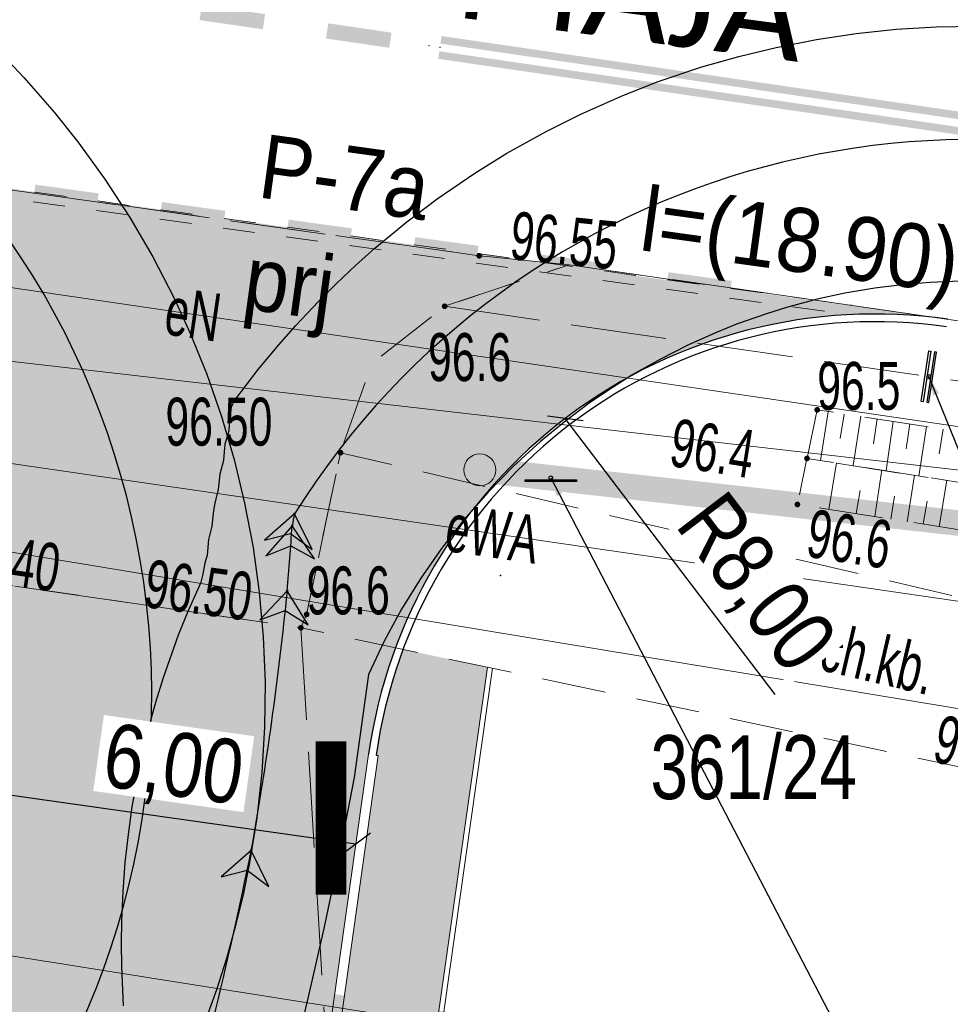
# Model space of a CAD drawing. Header units: metres. Extents: x 6539540 to 6543249, y 5894370 to 5895874.
# Tile 47 of 91: x 6541964 to 6541979, y 5895279 to 5895295. Entities that reach past the tile are written whole.
import ezdxf
from ezdxf.enums import TextEntityAlignment as Align

# ---------------------------------------------------------------- set-up
doc = ezdxf.new("R2010")
doc.units = ezdxf.units.M
for name, pattern in [('0.5_0.5', [1, 0.5, -0.5]), ('1.0_0.5', [1.5, 1, -0.5]), ('1.5_0.5', [2, 1.5, -0.5]), ('egug-500', [1, 0.5, -0.5])]:
    doc.linetypes.add(name, pattern=pattern)
for name, color, linetype in [('000 Inne (niezydentyfikowane)', 7, 'Continuous'), ('202-punkt graniczny', 7, 'Continuous'), ('211-numer działki ewidencyjnej', 7, 'Continuous'), ('218-kontur użytku gruntowego', 7, 'Continuous'), ('219-działka ewidencyjna', 7, 'Continuous'), ('_dr_krawężnik najazdowy 15x22', 214, '0.5_0.5'), ('_dr_krawężnik wystający 15x30', 214, 'Continuous'), ('_dr_opornik betonowy 12x25', 153, 'Continuous'), ('chodnik', 7, 'Continuous'), ('chodnik-Atr17', 7, 'Continuous'), ('gaPionowe', 7, 'Continuous'), ('gaPoziome', 7, 'Continuous'), ('jezdnia', 7, 'Continuous'), ('pikieta naturalna', 7, 'Continuous'), ('pikieta naturalna-Atr2', 7, 'Continuous'), ('pikieta sztuczna', 7, 'Continuous'), ('pikieta sztuczna-Atr2', 7, 'Continuous'), ('przewód elektroenergetyczny podziemny', 7, 'Continuous'), ('przewód elektroenergetyczny podziemny-Atr1', 7, 'Continuous'), ('przewód kanalizacyjny', 7, 'Continuous'), ('przewód wodociągowy', 7, 'Continuous'), ('skarpa nieumocniona', 7, 'Continuous'), ('zzz.gaHSDlugosc', 7, 'Continuous'), ('zzz.gaHSDodTekst', 7, 'Continuous'), ('zzz.gaHSDomyslna', 7, 'Continuous'), ('zzz.gaHSKilometraz', 7, 'Continuous'), ('zzz.gaHSNazwa', 7, 'Continuous'), ('zzz.gaHSOpis', 7, 'Continuous'), ('zzz.gaHSStan', 7, 'Continuous'), ('zzz.gaHSTrasa', 7, 'Continuous')]:
    doc.layers.add(name, color=color, linetype=linetype)
for name, color, linetype, lineweight in [('_dr opis', 7, 'Continuous', 25), ('_dr_kreskowanie chodnik', 40, 'Continuous', 5), ('_dr_kreskowanie jezdnia', 253, 'Continuous', 5), ('_dr_obrzeże 8x30', 210, 'Continuous', 30), ('A-OPIS', 4, 'Continuous', 20)]:
    doc.layers.add(name, color=color, linetype=linetype, lineweight=lineweight)
doc.styles.add('Arial Narrow', font='ARIALN.TTF')
doc.styles.add('DR_Arial', font='arial.ttf', dxfattribs={"width": 0.8})
doc.styles.add('GA4-HS-TEXT', font='arial.ttf', dxfattribs={"width": 0.9})
doc.dimstyles.new('DR_PZT', dxfattribs={"dimtxt": 2, "dimasz": 0.8, "dimexe": 0, "dimexo": 0, "dimgap": 0.3, "dimtad": 1, "dimzin": 0, "dimtxsty": 'DR_Arial', "dimblk": 'OBLIQUE', "dimcen": 2.5, "dimse1": 1, "dimse2": 1, "dimclrd": 256, "dimclre": 256, "dimclrt": 256, "dimadec": 0, "dimazin": 0, "dimtfac": 1, "dimtmove": 0, "dimatfit": 3, "dimfxl": 1, "dimtfill": 1, "dimtfillclr": 256, "dimlwd": -1, "dimlwe": -1, "dimarcsym": 0})
doc.dimstyles.new('GA-LEADER', dxfattribs={"dimtxt": 1, "dimasz": 1, "dimexe": 1, "dimexo": 1, "dimgap": 1, "dimtad": 1, "dimtxsty": 'Standard', "dimcen": 1, "dimadec": 0, "dimazin": 0, "dimtfac": 1, "dimtmove": 0, "dimatfit": 3, "dimfxl": 1, "dimarcsym": 0})

# ---------------------------------------------------------------- blocks, each defined once
blk = doc.blocks.new('202')
at = {"color": 0, "linetype": 'Continuous', "lineweight": 0}
blk.add_circle((0, 0), 0.25, dxfattribs=at)
blk = doc.blocks.new('PW01')
at = {"linetype": 'Continuous', "lineweight": 13}
h = blk.add_hatch(color=0, dxfattribs=at)
edge = h.paths.add_edge_path()
edge.add_arc((0, 0), 0.045, 0, 360)
blk = doc.blocks.new('_OBLIQUE')
at = {"color": 0, "linetype": 'ByBlock'}
blk.add_line((-0.5, -0.5), (0.5, 0.5), dxfattribs=at)
blk = doc.blocks.new('*D124')
at = {"layer": '_dr opis', "transparency": 16777216}
blk.add_line((6541976.302, 5895284.178), (6541973.017, 5895288.495), dxfattribs=at)
at = {"layer": 'Defpoints', "color": 0, "transparency": 16777216}
for p in [(6541973.017, 5895288.495), (6541977.862, 5895282.129)]:
    blk.add_point(p, dxfattribs=at)
at = {"layer": '_dr opis', "transparency": 16777216, "xscale": 0.4, "yscale": 0.4, "zscale": 0.4, "rotation": 127.2723511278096}
blk.add_blockref('_OBLIQUE', (6541973.017, 5895288.495), dxfattribs=at)
at = {"layer": '_dr opis', "transparency": 16777216, "insert": (6541975.949, 5895285.883), "char_height": 1, "attachment_point": 5, "rotation": 307.2724, "style": 'DR_Arial', "bg_fill": 3, "box_fill_scale": 1.1, "bg_fill_color": 256, "bg_fill_true_color": 13158600, "bg_fill_transparency": 0}
blk.add_mtext('R8,00', dxfattribs=at)
blk = doc.blocks.new('deweloper')
at = {"layer": 'A-OPIS', "insert": (6542283.747, 5895232.097), "char_height": 2.4, "width": 2468.73918, "attachment_point": 1, "style": 'Arial Narrow'}
blk.add_mtext('\\A1;\\pt9.6;{\\fArial|b1|i0|c238|p34;I}', dxfattribs=at)
blk = doc.blocks.new('*U178')
at = {"layer": '_dr opis', "color": 3, "linetype": 'Continuous', "ltscale": 0.3048, "transparency": 33554687, "flags": 128}
blk.add_lwpolyline([(6541964.132, 5895294.26), (6541964.547, 5895293.828), (6541965.02, 5895293.288), (6541965.392, 5895292.821), (6541965.813, 5895292.241), (6541966.203, 5895291.641), (6541966.563, 5895291.022), (6541966.892, 5895290.385), (6541967.141, 5895289.842), (6541967.406, 5895289.187), (6541967.637, 5895288.524), (6541967.835, 5895287.851), (6541968, 5895287.168), (6541968.131, 5895286.477), (6541968.228, 5895285.78), (6541968.291, 5895285.077), (6541968.319, 5895284.372), (6541968.312, 5895283.664), (6541968.269, 5895282.956), (6541968.192, 5895282.249), (6541968.078, 5895281.542), (6541967.975, 5895281.041), (6541967.854, 5895280.542), (6541967.715, 5895280.047), (6541967.557, 5895279.555), (6541967.381, 5895279.068)], dxfattribs=at)
blk = doc.blocks.new('*U159')
at = {"layer": '_dr opis', "color": 6, "linetype": 'Continuous', "ltscale": 0.3048, "transparency": 33554687}
blk.add_arc((6541954.046, 5895284.162), 12.501, 319.6637, 59.8056, dxfattribs=at)
at = {"layer": '_dr opis'}
blk.add_blockref('*U178', (0, 0), dxfattribs=at)
blk = doc.blocks.new('*U188')
at = {"layer": '_dr opis', "color": 6, "linetype": 'Continuous', "lineweight": 0, "ltscale": 0.3048, "transparency": 33554687}
blk.add_circle((0, 0), 0.0127, dxfattribs=at)
blk = doc.blocks.new('*U189')
at = {"layer": '_dr opis', "transparency": 33554687}
blk.add_hatch(color=4, dxfattribs=at).paths.add_polyline_path([(0, 0), (-0.472, -0.41), (-0.063, -0.306), (0.273, -0.562)])
at = {"layer": '_dr opis', "color": 4, "linetype": 'Continuous', "ltscale": 0.3048, "transparency": 33554687, "flags": 128}
blk.add_lwpolyline([(0, 0), (-0.472, -0.41), (-0.063, -0.306), (0.273, -0.562)], close=True, dxfattribs=at)
blk = doc.blocks.new('*U190')
at = {"layer": '_dr opis', "color": 6, "linetype": 'Continuous', "lineweight": 0, "ltscale": 0.3048, "transparency": 33554687}
blk.add_circle((0, 0), 0.0127, dxfattribs=at)
blk = doc.blocks.new('*U191')
at = {"layer": '_dr opis', "color": 6, "linetype": 'Continuous', "lineweight": 0, "ltscale": 0.3048, "transparency": 33554687}
blk.add_circle((0, 0), 0.0127, dxfattribs=at)
blk = doc.blocks.new('*U192')
at = {"layer": '_dr opis', "transparency": 33554687}
blk.add_hatch(color=4, dxfattribs=at).paths.add_polyline_path([(0, 0), (-0.428, -0.455), (-0.031, -0.311), (0.329, -0.531)])
at = {"layer": '_dr opis', "color": 4, "linetype": 'Continuous', "ltscale": 0.3048, "transparency": 33554687, "flags": 128}
blk.add_lwpolyline([(0, 0), (-0.428, -0.455), (-0.031, -0.311), (0.329, -0.531)], close=True, dxfattribs=at)
blk = doc.blocks.new('*U193')
at = {"layer": '_dr opis', "color": 6, "linetype": 'Continuous', "lineweight": 0, "ltscale": 0.3048, "transparency": 33554687}
blk.add_circle((0, 0), 0.0127, dxfattribs=at)
blk = doc.blocks.new('*U194')
at = {"layer": '_dr opis', "color": 6, "linetype": 'Continuous', "lineweight": 0, "ltscale": 0.3048, "transparency": 33554687}
blk.add_circle((0, 0), 0.0127, dxfattribs=at)
blk = doc.blocks.new('*U195')
at = {"layer": '_dr opis', "transparency": 33554687}
blk.add_hatch(color=4, dxfattribs=at).paths.add_polyline_path([(0, 0), (-0.411, -0.471), (-0.02, -0.312), (0.349, -0.519)])
at = {"layer": '_dr opis', "color": 4, "linetype": 'Continuous', "ltscale": 0.3048, "transparency": 33554687, "flags": 128}
blk.add_lwpolyline([(0, 0), (-0.411, -0.471), (-0.02, -0.312), (0.349, -0.519)], close=True, dxfattribs=at)
blk = doc.blocks.new('*U196')
at = {"layer": '_dr opis', "color": 6, "linetype": 'Continuous', "lineweight": 0, "ltscale": 0.3048, "transparency": 33554687}
blk.add_circle((0, 0), 0.0127, dxfattribs=at)
blk = doc.blocks.new('*U197')
at = {"layer": '_dr opis', "color": 6, "linetype": 'Continuous', "lineweight": 0, "ltscale": 0.3048, "transparency": 33554687}
blk.add_circle((0, 0), 0.0127, dxfattribs=at)
blk = doc.blocks.new('*U198')
at = {"layer": '_dr opis', "transparency": 33554687}
blk.add_hatch(color=4, dxfattribs=at).paths.add_polyline_path([(0, 0), (-0.471, -0.411), (-0.061, -0.306), (0.275, -0.561)])
at = {"layer": '_dr opis', "color": 4, "linetype": 'Continuous', "ltscale": 0.3048, "transparency": 33554687, "flags": 128}
blk.add_lwpolyline([(0, 0), (-0.471, -0.411), (-0.061, -0.306), (0.275, -0.561)], close=True, dxfattribs=at)
blk = doc.blocks.new('*U199')
at = {"layer": '_dr opis', "color": 6, "linetype": 'Continuous', "lineweight": 0, "ltscale": 0.3048, "transparency": 33554687}
blk.add_circle((0, 0), 0.0127, dxfattribs=at)
blk = doc.blocks.new('*U205')
at = {"layer": '_dr opis', "color": 3, "linetype": 'Continuous', "ltscale": 0.3048, "transparency": 33554687, "flags": 128}
for points in [[(6541966.105, 5895279.307), (6541966.079, 5895279.92), (6541966.074, 5895280.28), (6541966.078, 5895280.634), (6541966.097, 5895281.096), (6541966.132, 5895281.547), (6541966.18, 5895281.988), (6541966.242, 5895282.419), (6541966.317, 5895282.841), (6541966.403, 5895283.254), (6541966.501, 5895283.658), (6541966.611, 5895284.055), (6541966.731, 5895284.445), (6541966.967, 5895285.11), (6541967.117, 5895285.48), (6541967.318, 5895285.935), (6541967.348, 5895286.036), (6541967.385, 5895286.26), (6541967.419, 5895286.358), (6541967.439, 5895286.6), (6541967.494, 5895286.811), (6541967.517, 5895287.054), (6541967.538, 5895287.168), (6541967.592, 5895287.383), (6541967.615, 5895287.63), (6541967.675, 5895287.843), (6541967.694, 5895288.098), (6541967.76, 5895288.309), (6541967.774, 5895288.573), (6541967.798, 5895288.688), (6541967.847, 5895288.78), (6541968.214, 5895289.259), (6541968.535, 5895289.648), (6541968.803, 5895289.952), (6541969.15, 5895290.321), (6541969.438, 5895290.608), (6541969.734, 5895290.888), (6541970.039, 5895291.159), (6541970.538, 5895291.571), (6541971.013, 5895291.929), (6541971.6, 5895292.332), (6541972.105, 5895292.645), (6541972.729, 5895292.992), (6541973.261, 5895293.258), (6541973.916, 5895293.549), (6541974.473, 5895293.765), (6541975.154, 5895293.995), (6541975.731, 5895294.16), (6541976.316, 5895294.301), (6541976.947, 5895294.425), (6541977.568, 5895294.518), (6541978.193, 5895294.583), (6541978.822, 5895294.621), (6541979.452, 5895294.632)], [(6541979.203, 5895290.643), (6541978.722, 5895290.624), (6541978.243, 5895290.583), (6541977.862, 5895290.534), (6541977.39, 5895290.453), (6541976.96, 5895290.359), (6541976.48, 5895290.231), (6541976.165, 5895290.134), (6541975.699, 5895289.969), (6541975.394, 5895289.847), (6541974.944, 5895289.646), (6541974.505, 5895289.424), (6541974.077, 5895289.182), (6541973.662, 5895288.919), (6541973.392, 5895288.733), (6541972.998, 5895288.438), (6541972.629, 5895288.133), (6541972.207, 5895287.747), (6541971.808, 5895287.339), (6541971.432, 5895286.91), (6541971.082, 5895286.462), (6541970.757, 5895285.996), (6541970.457, 5895285.512), (6541970.184, 5895285.01), (6541969.938, 5895284.492), (6541969.712, 5895282.879), (6541969.441, 5895281.483), (6541969.237, 5895280.515), (6541969.001, 5895279.467), (6541968.775, 5895278.525)]]:
    blk.add_lwpolyline(points, dxfattribs=at)
blk = doc.blocks.new('*U183')
at = {"layer": '_dr opis', "color": 6, "linetype": 'Continuous', "ltscale": 0.3048, "transparency": 33554687}
for centre, radius, start, end in [((6541979.369, 5895280.357), 12.501, 62.0465, 147.8835), ((6542130.167, 5895254.616), 164.605, 168.65227, 168.71906), ((6541923.281, 5895289.674), 45.551, 355.1212, 356.4027), ((6541915.975, 5895291.05), 52.954, 349.8695, 354.3102), ((6541896.468, 5895296.35), 73.11, 344.21956, 348.46925)]:
    blk.add_arc(centre, radius, start, end, dxfattribs=at)
at = {"layer": '_dr opis'}
for name, p in [('*U205', (0, 0)), ('*U198', (6541968.78, 5895287.004)), ('*U195', (6541968.743, 5895286.816)), ('*U192', (6541968.667, 5895285.8)), ('*U189', (6541968.103, 5895281.735))]:
    blk.add_blockref(name, p, dxfattribs=at)
for name, p, rotation in [('*U199', (6541968.78, 5895287.004), 57.88350140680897), ('*U197', (6541968.78, 5895287.004), 78.6522716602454), ('*U196', (6541968.743, 5895286.816), 78.71906109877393), ('*U194', (6541968.743, 5895286.816), 86.4026891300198), ('*U191', (6541968.667, 5895285.8), 84.31015248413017), ('*U193', (6541968.667, 5895285.8), 85.12117852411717), ('*U188', (6541968.103, 5895281.735), 78.46925399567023), ('*U190', (6541968.103, 5895281.735), 79.86951046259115)]:
    blk.add_blockref(name, p, dxfattribs=dict(at, rotation=rotation))
blk = doc.blocks.new('*D211')
at = {"layer": '_dr opis', "transparency": 16777216}
blk.add_line((6541963.802, 5895282.678), (6541969.742, 5895281.842), dxfattribs=at)
at = {"layer": 'Defpoints', "color": 0, "transparency": 16777216}
for p in [(6541963.802, 5895282.678, 95.769), (6541969.742, 5895281.842, 95.769), (6541969.742, 5895281.842)]:
    blk.add_point(p, dxfattribs=at)
at = {"layer": '_dr opis', "transparency": 16777216, "xscale": 0.4, "yscale": 0.4, "zscale": 0.4}
for p, rotation in [((6541963.802, 5895282.678), 171.9851807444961), ((6541969.742, 5895281.842), 351.9851807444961)]:
    blk.add_blockref('_OBLIQUE', p, dxfattribs=dict(at, rotation=rotation))
at = {"layer": '_dr opis', "transparency": 16777216, "insert": (6541966.877, 5895283.004), "char_height": 1, "attachment_point": 5, "rotation": 351.9852, "style": 'DR_Arial', "bg_fill": 3, "box_fill_scale": 1.1, "bg_fill_color": 256, "bg_fill_true_color": 13158600, "bg_fill_transparency": 0}
blk.add_mtext('6,00', dxfattribs=at)
blk = doc.blocks.new('gaVSPos')
blk.add_point((0, 0))
blk = doc.blocks.new('gaVSTVcolumn0')
at = {"color": 0, "linetype": 'ByBlock', "lineweight": -2}
for p, q in [((-400, -30), (400, -30)), ((-400, -60), (-400, -30)), ((400, -60), (-400, -60)), ((400, -30), (400, -60))]:
    blk.add_line(p, q, dxfattribs=at)
blk.add_circle((0, 0), 30, dxfattribs=at)
blk = doc.blocks.new('gaVSTVcolumn0R')
at = {"color": 0, "linetype": 'ByBlock', "lineweight": -2}
for p, q in [((400, 60), (-400, 60)), ((-400, 60), (-400, 30)), ((-400, 30), (400, 30)), ((400, 30), (400, 60))]:
    blk.add_line(p, q, dxfattribs=at)
blk = doc.blocks.new('gaHSPos')
at = {"color": 7, "linetype": 'Continuous', "lineweight": 0}
blk.add_point((0, 0), dxfattribs=at)
blk = doc.blocks.new('*U229')
at = {"layer": 'zzz.gaHSDomyslna', "color": 253, "const_width": 0.24}
for points in [[(0, 0), (0.99, -0.144)], [(1.979, -0.289), (2.969, -0.433)], [(3.958, -0.577), (4.948, -0.722)], [(5.937, -0.866), (6.927, -1.011)], [(7.916, -1.155), (8.906, -1.299)], [(9.895, -1.444), (10.885, -1.588)], [(11.874, -1.732), (12.864, -1.877)], [(13.853, -2.021), (14.843, -2.165)], [(15.832, -2.31), (16.822, -2.454)], [(17.811, -2.598), (18.801, -2.743)]]:
    blk.add_lwpolyline(points, dxfattribs=at)
at = {"color": 253}
for p in [(0, 0), (19.406, -2.831)]:
    blk.add_blockref('gaHSPos', p, dxfattribs=at)
blk = doc.blocks.new('*U230')
at = {"layer": 'zzz.gaHSDomyslna', "color": 253, "const_width": 0.12}
for points in [[(19.168, -2.675), (0.017, 0.119)], [(19.133, -2.913), (-0.017, -0.119)]]:
    blk.add_lwpolyline(points, dxfattribs=at)
at = {"color": 253}
for p in [(0, 0), (19.15, -2.794)]:
    blk.add_blockref('gaHSPos', p, dxfattribs=at)
blk = doc.blocks.new('*U292')
at = {"layer": 'zzz.gaHSDomyslna', "color": 7, "const_width": 0.24}
for points in [[(0, 0), (0.991, -0.137)], [(1.981, -0.274), (2.972, -0.411)], [(3.962, -0.548), (4.953, -0.685)], [(5.943, -0.822), (6.934, -0.959)], [(7.925, -1.095), (8.915, -1.232)], [(9.906, -1.369), (10.896, -1.506)], [(11.887, -1.643), (12.878, -1.78)], [(13.868, -1.917), (14.859, -2.054)], [(15.849, -2.191), (16.84, -2.328)]]:
    blk.add_lwpolyline(points, dxfattribs=at)
at = {"color": 7}
for p in [(0, 0), (18.723, -2.588)]:
    blk.add_blockref('gaHSPos', p, dxfattribs=at)
blk = doc.blocks.new('z.ga4.HSL-desc')
at = {"layer": 'zzz.gaHSDlugosc', "style": 'GA4-HS-TEXT', "width": 0.9}
blk.add_attdef('LENGTH', (6.026, 0.4), '', height=1, dxfattribs=at)
at = {"layer": 'zzz.gaHSDodTekst', "style": 'GA4-HS-TEXT', "width": 0.9, "flags": 1}
blk.add_attdef('ADDTEXT', (0, -2.744), '', height=1, dxfattribs=at)
at = {"layer": 'zzz.gaHSKilometraz', "style": 'GA4-HS-TEXT', "width": 0.9, "flags": 1}
for tag, p in [('POSITION', (0, -5.695)), ('ID', (0, -7.125))]:
    blk.add_attdef(tag, p, '', height=1, dxfattribs=at)
at = {"layer": 'zzz.gaHSNazwa', "style": 'GA4-HS-TEXT', "width": 0.9}
blk.add_attdef('NAME', (0, 0.4), '', height=1, dxfattribs=at)
at = {"layer": 'zzz.gaHSStan', "style": 'GA4-HS-TEXT', "width": 0.9}
blk.add_attdef('STATE', (0, -1.356), '', height=1, dxfattribs=at)
at = {"layer": 'zzz.gaHSTrasa', "style": 'GA4-HS-TEXT', "width": 0.9, "flags": 1}
blk.add_attdef('ROUTE', (0, -4.27), '', height=1, dxfattribs=at)

msp = doc.modelspace()

# ---------------------------------------------------------------- hatches: boundary and pattern name
at = {"layer": '_dr_kreskowanie chodnik'}
h = msp.add_hatch(color=256, dxfattribs=at)
h.dxf.hatch_style = 1
edge = h.paths.add_edge_path()
edge.add_line((6541971.798, 5895284.604), (6541970.479, 5895284.882))
edge.add_arc((6541977.862, 5895282.129), 7.88, 159.5463, 171.9852)
edge.add_line((6541970.059, 5895283.227), (6541970.089, 5895283.223))
edge.add_line((6541970.089, 5895283.223), (6541969.498, 5895279.025))
edge.add_line((6541969.498, 5895279.025), (6541968.702, 5895276.692))
edge.add_line((6541968.702, 5895276.692), (6541969.637, 5895274.788))
edge.add_line((6541969.637, 5895274.788), (6541970.963, 5895278.675))
edge.add_line((6541970.963, 5895278.675), (6541971.798, 5895284.604))
at = {"layer": '_dr_kreskowanie jezdnia'}
h = msp.add_hatch(color=256, dxfattribs=at)
h.dxf.hatch_style = 1
edge = h.paths.add_edge_path()
edge.add_line((6541850.359, 5895085.482), (6541854.358, 5895091.43))
edge.add_line((6541854.358, 5895091.43), (6541889.068, 5895154.7))
edge.add_arc((6541957.453, 5895117.184), 78, 138.01071, 151.25096, ccw=False)
edge.add_line((6541899.478, 5895169.366), (6541915.54, 5895187.211))
edge.add_line((6541915.54, 5895187.211), (6541937.506, 5895217.119))
edge.add_arc((6541879.475, 5895259.738), 72, 323.70553, 335.6555)
edge.add_line((6541945.073, 5895230.058), (6541950.032, 5895241.02))
edge.add_line((6541950.032, 5895241.02), (6541963.489, 5895280.46))
edge.add_line((6541963.489, 5895280.46), (6541963.995, 5895284.052))
edge.add_arc((6541956.073, 5895285.167), 8, 351.9852, 440.8524)
edge.add_line((6541957.345, 5895293.065), (6541979.003, 5895290.047))
edge.add_arc((6541977.862, 5895282.129), 8, 81.8036, 171.9852)
edge.add_line((6541969.94, 5895283.244), (6541969.351, 5895279.06))
edge.add_line((6541969.351, 5895279.06), (6541955.618, 5895238.81))
edge.add_line((6541955.618, 5895238.81), (6541950.539, 5895227.585))
edge.add_arc((6541879.475, 5895259.738), 78, 323.70553, 335.6555, ccw=False)
edge.add_line((6541942.341, 5895213.567), (6541920.2, 5895183.419))
edge.add_line((6541920.2, 5895183.419), (6541903.938, 5895165.352))
edge.add_arc((6541957.453, 5895117.184), 72, 138.01071, 151.25096)
edge.add_line((6541894.328, 5895151.814), (6541859.488, 5895088.307))
edge.add_line((6541859.488, 5895088.307), (6541855.339, 5895082.134))
edge.add_line((6541855.339, 5895082.134), (6541850.359, 5895085.482))

# ---------------------------------------------------------------- linework, layer by layer
at = {"layer": '000 Inne (niezydentyfikowane)', "color": 7, "linetype": 'Continuous', "lineweight": 13}
for p, q in [((6541977.13, 5895288.6), (6541977.01, 5895287.84)), ((6541977.38, 5895288.56), (6541977.32, 5895288.18)), ((6541977.64, 5895288.53), (6541977.52, 5895287.76)), ((6541977.9, 5895288.49), (6541977.84, 5895288.1)), ((6541978.15, 5895288.45), (6541978.04, 5895287.68)), ((6541978.41, 5895288.41), (6541978.35, 5895288.02)), ((6541978.67, 5895288.37), (6541978.55, 5895287.59)), ((6541978.93, 5895288.33), (6541978.87, 5895287.94)), ((6541977.14, 5895287.07), (6541977.26, 5895287.8)), ((6541977.86, 5895286.96), (6541977.97, 5895287.69)), ((6541978.37, 5895286.88), (6541978.48, 5895287.61)), ((6541978.87, 5895286.8), (6541978.99, 5895287.53)), ((6541977.57, 5895287.01), (6541977.63, 5895287.37)), ((6541978.11, 5895286.92), (6541978.17, 5895287.28)), ((6541978.62, 5895286.84), (6541978.68, 5895287.2))]:
    msp.add_line(p, q, dxfattribs=at)
at = {"layer": '218-kontur użytku gruntowego', "color": 3, "linetype": 'egug-500', "lineweight": 18, "flags": 128}
for points in [[(6541971.36, 5895278.98), (6541961.48, 5895280.54)], [(6541961.48, 5895280.54), (6541971.36, 5895278.98)]]:
    msp.add_lwpolyline(points, dxfattribs=at)
at = {"layer": '219-działka ewidencyjna', "color": 84, "linetype": '0.5_0.5', "lineweight": 18, "const_width": 0.4, "flags": 128}
for points in [[(6541971.68, 5895287.69), (6541961.35, 5895288.85)], [(6541961.48, 5895280.54), (6541971.36, 5895278.98)]]:
    msp.add_lwpolyline(points, dxfattribs=at)
at = {"layer": '_dr_krawężnik najazdowy 15x22', "lineweight": 5, "flags": 128}
for points in [[(6541958.766, 5895292.856), (6541977.49, 5895290.268)], [(6541958.746, 5895292.707), (6541977.469, 5895290.119)]]:
    msp.add_lwpolyline(points, dxfattribs=at)
at = {"layer": '_dr_krawężnik wystający 15x30', "lineweight": 5, "flags": 128}
for points in [[(6541968.572, 5895276.776), (6541969.351, 5895279.06), (6541969.94, 5895283.244)], [(6541968.665, 5895276.585), (6541969.498, 5895279.025), (6541970.089, 5895283.223)]]:
    msp.add_lwpolyline(points, dxfattribs=at)
at = {"layer": '_dr_obrzeże 8x30', "lineweight": 5, "flags": 128}
for points in [[(6541969.637, 5895274.788), (6541970.963, 5895278.675), (6541971.798, 5895284.604)], [(6541969.687, 5895274.687), (6541971.041, 5895278.657), (6541971.876, 5895284.587)]]:
    msp.add_lwpolyline(points, dxfattribs=at)
at = {"layer": '_dr_opornik betonowy 12x25', "flags": 128}
msp.add_lwpolyline([(6541970.059, 5895283.227), (6541970.089, 5895283.223)], dxfattribs=at)
at = {"layer": '_dr_opornik betonowy 12x25'}
for radius in [8, 7.88]:
    msp.add_arc((6541977.862, 5895282.129), radius, 81.8036, 171.9852, dxfattribs=at)
at = {"layer": 'chodnik', "color": 7, "linetype": '1.0_0.5', "lineweight": 18, "flags": 128}
msp.add_lwpolyline([(6541962.92, 5895286.09), (6541968.88, 5895285.22), (6541968.97, 5895285.43), (6541969.5, 5895287.96), (6541969.99, 5895289.35), (6541971.13, 5895290.25), (6541973.08, 5895290.9), (6541971.67, 5895291.04), (6541957.75, 5895293), (6541948, 5895294.57), (6541948.65, 5895293.71), (6541949.25, 5895292.82), (6541949.75, 5895291.6), (6541949.87, 5895290.04), (6541949.73, 5895289.84), (6541955.19, 5895288.28), (6541955.44, 5895289.08), (6541962.96, 5895287.09)], close=True, dxfattribs=at)
msp.add_lwpolyline([(6541992.355, 5895283.42), (6541983.1, 5895284.78), (6541981.88, 5895285.07), (6541969.5, 5895287.96), (6541968.97, 5895285.43), (6541968.88, 5895285.22), (6541981.19, 5895282.62), (6541982.51, 5895282.27), (6541991.453, 5895280.969)], dxfattribs=at)
at = {"layer": 'jezdnia', "color": 7, "linetype": '1.5_0.5', "lineweight": 18, "flags": 128}
for points in [[(6541948, 5895294.57), (6541957.75, 5895293), (6541971.67, 5895291.04), (6541973.08, 5895290.9), (6541993.998, 5895287.887)], [(6541993.998, 5895287.887), (6541973.08, 5895290.9), (6541971.13, 5895290.25)], [(6541971.13, 5895290.25), (6541993.662, 5895286.974)]]:
    msp.add_lwpolyline(points, dxfattribs=at)
msp.add_lwpolyline([(6541941.7, 5895196.39), (6541946.99, 5895204.99), (6541954.09, 5895217.95), (6541960.34, 5895231.97), (6541965.49, 5895246.51), (6541971.47, 5895264.51), (6541973.11, 5895273.45), (6541969.44, 5895275.93), (6541968.88, 5895285.22), (6541962.92, 5895286.09), (6541960.32, 5895278.87), (6541954.54, 5895268.45), (6541948.25, 5895252.01), (6541942.76, 5895236.9), (6541936.16, 5895222.71), (6541930.85, 5895211.5), (6541925.19, 5895196.86), (6541922.88, 5895185.66), (6541914.28, 5895171.87), (6541903.6, 5895156.34), (6541893.61, 5895142.57), (6541887.64, 5895128.97), (6541880.47, 5895113.27), (6541878.16, 5895092.32), (6541876.17, 5895082.76), (6541879.54, 5895081.64), (6541883.37, 5895096.26), (6541887.12, 5895110.44), (6541892.18, 5895127.43), (6541897.91, 5895140.01), (6541906.24, 5895154.73), (6541916.46, 5895170.13), (6541926.26, 5895183.96), (6541937.76, 5895198.07)], close=True, dxfattribs=at)
at = {"layer": 'przewód elektroenergetyczny podziemny', "color": 1, "linetype": 'Continuous', "lineweight": 18, "flags": 128}
for points in [[(6541866.536, 5895156.059), (6541881.79, 5895146.18), (6541888, 5895145.65), (6541889.2, 5895146.27), (6541920.41, 5895192.72), (6541934.77, 5895226.14), (6541941.7, 5895242.6), (6541959.2, 5895289.2), (6541961.49, 5895290.96), (6541993.406, 5895286.278)], [(6541992.474, 5895283.744), (6541989.6, 5895284.12), (6541951, 5895289.73)]]:
    msp.add_lwpolyline(points, dxfattribs=at)
at = {"layer": 'przewód kanalizacyjny', "color": 34, "linetype": 'Continuous', "lineweight": 18, "flags": 128}
msp.add_lwpolyline([(6541937.668, 5895310.287), (6541953.67, 5895307.9), (6541962.61, 5895286.69), (6541991.785, 5895281.872)], dxfattribs=at)
at = {"layer": 'przewód wodociągowy', "color": 5, "linetype": 'Continuous', "lineweight": 18, "flags": 128}
msp.add_lwpolyline([(6541932.098, 5895293.352), (6541934.77, 5895292.78), (6541993.327, 5895286.062)], dxfattribs=at)
at = {"layer": 'skarpa nieumocniona', "color": 7, "linetype": '1.0_0.5', "lineweight": 18, "flags": 128}
for points in [[(6541993.056, 5895285.326), (6541993.05, 5895285.31), (6541976.8, 5895287.87), (6541976.96, 5895288.63), (6541993.345, 5895286.111)], [(6541992.8, 5895284.63), (6541976.65, 5895287.15), (6541976.8, 5895287.87), (6541993.05, 5895285.31)]]:
    msp.add_lwpolyline(points, dxfattribs=at)

# ---------------------------------------------------------------- block references
msp.add_blockref('deweloper', (-314.862, 51.349))
at = {"layer": '202-punkt graniczny', "color": 7, "linetype": 'Continuous', "lineweight": 18}
msp.add_blockref('202', (6541971.68, 5895287.69), dxfattribs=at)
at = {"layer": '_dr opis'}
msp.add_blockref('*U159', (0, 0), dxfattribs=at)
at = {"layer": 'gaPionowe', "xscale": 0.001, "yscale": 0.001, "rotation": 261.2598815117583}
for name in ['gaVSTVcolumn0', 'gaVSTVcolumn0R']:
    msp.add_blockref(name, (6541978.707, 5895289.148), dxfattribs=at)
at = {"layer": 'gaPionowe', "rotation": 261.2598815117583}
msp.add_blockref('gaVSPos', (6541978.707, 5895289.148), dxfattribs=at)
at = {"layer": 'gaPionowe'}
msp.add_blockref('gaVSPos', (6541972.004, 5895286.036), dxfattribs=at)
at = {"layer": 'gaPoziome'}
for name, p in [('*U229', (6541951.48, 5895297.156)), ('*U230', (6541971.055, 5895294.3)), ('*U292', (6541958.766, 5895292.856))]:
    msp.add_blockref(name, p, dxfattribs=at)
at = {"layer": 'pikieta naturalna', "color": 7, "linetype": 'Continuous', "lineweight": 13}
for p in [(6541971.13, 5895290.25), (6541976.96, 5895288.63), (6541976.8, 5895287.87), (6541976.65, 5895287.15), (6541968.97, 5895285.43)]:
    msp.add_blockref('PW01', p, dxfattribs=at)
at = {"layer": 'pikieta sztuczna', "color": 7, "linetype": 'Continuous', "lineweight": 13}
for p in [(6541971.67, 5895291.04), (6541969.5, 5895287.96), (6541968.88, 5895285.22)]:
    msp.add_blockref('PW01', p, dxfattribs=at)
at = {"layer": 'zzz.gaHSOpis', "rotation": 352.1293996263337}
msp.add_blockref('z.ga4.HSL-desc', (6541968.128, 5895291.562), dxfattribs=at).add_auto_attribs({'STATE': 'prj', 'LENGTH': 'l=(18.90)', 'NAME': 'P-7a'})

# ---------------------------------------------------------------- texts
at = {"layer": '211-numer działki ewidencyjnej', "color": 7, "linetype": 'Continuous', "lineweight": 18, "width": 0.79}
msp.add_text('361/24', height=1, dxfattribs=at).set_placement((6541974.35, 5895282.54))
at = {"layer": '_dr opis', "insert": (6541962.802, 5895299.924), "char_height": 1.5, "attachment_point": 1, "rotation": 352.5344}
msp.add_mtext_dynamic_manual_height_columns('{\\fCalibri|b0|i0|c238|p34;DW NR 551 \\PUL. 3-GO MAJA}', width=106.33709, gutter_width=12.5, heights=[0], dxfattribs=at)
at = {"layer": 'chodnik-Atr17', "color": 7, "width": 0.667}
msp.add_text('ch.kb.', height=0.75, rotation=346.863, dxfattribs=at).set_placement((6541976.96, 5895284.57))
at = {"layer": 'pikieta naturalna-Atr2', "color": 7, "width": 0.667}
msp.add_text('96.6', height=0.75, dxfattribs=at).set_placement((6541970.87, 5895289.83, 96.6), align=Align.TOP_LEFT)
for s, p in [('96.5', (6541976.96, 5895288.63, 96.5)), ('96.6', (6541968.97, 5895285.43, 96.6))]:
    msp.add_text(s, height=0.75, dxfattribs=at).set_placement(p)
for s, rotation, p in [('96.4', -8.954, (6541974.62, 5895287.76, 96.4)), ('96.6', -8.878, (6541976.76, 5895286.34, 96.6))]:
    msp.add_text(s, height=0.75, rotation=rotation, dxfattribs=at).set_placement(p)
at = {"layer": 'pikieta sztuczna-Atr2', "color": 7, "width": 0.667}
for s, rotation, p in [('96.55', 354.329, (6541972.13, 5895290.99, 96.55)), ('96.40', 351.695, (6541963.39, 5895286.02, 96.4)), ('96.50', 352.418, (6541966.4, 5895285.55, 96.5)), ('96.60', 348.217, (6541978.74, 5895283.13, 96.6))]:
    msp.add_text(s, height=0.75, rotation=rotation, dxfattribs=at).set_placement(p)
msp.add_text('96.50', height=0.75, dxfattribs=at).set_placement((6541966.76, 5895288.07, 96.5))
at = {"layer": 'przewód elektroenergetyczny podziemny-Atr1', "color": 1, "width": 0.667}
for s, rotation, p in [('eN', -8.345, (6541966.77, 5895290.19)), ('eN', -8.345, (6541966.77, 5895290.19)), ('eWA', 351.73, (6541971.16, 5895286.8))]:
    msp.add_text(s, height=0.75, rotation=rotation, dxfattribs=at).set_placement(p, align=Align.MIDDLE_LEFT)

# ---------------------------------------------------------------- leaders
at = {"layer": 'gaPionowe'}
msp.add_leader([(6541978.707, 5895289.148), (6541980.484, 5895284.753), (6541981.473, 5895284.601)], dimstyle='GA-LEADER', override={"dimasz": 0.3}, dxfattribs=at)

# ---------------------------------------------------------------- next in the draw order: dimensions: what is measured, and where the dimension line sits
at = {"layer": '_dr opis'}
dim = msp.add_radius_dim(center=(6541977.862, 5895282.129), mpoint=(6541973.017, 5895288.495), dimstyle='DR_PZT', override={"dimscale": 0.5}, dxfattribs=at)
dim.commit()
dim.dimension.update_dxf_attribs({"geometry": '*D124', "text_midpoint": (6541975.351, 5895285.428), "dimtype": 164})

# ---------------------------------------------------------------- next in the draw order: linework, layer by layer
at = {"layer": '219-działka ewidencyjna', "color": 84, "linetype": '0.5_0.5', "lineweight": 18, "const_width": 0.4, "flags": 128}
msp.add_lwpolyline([(6541993.053, 5895285.318), (6541971.68, 5895287.69)], dxfattribs=at)

# ---------------------------------------------------------------- next in the draw order: block references
at = {"layer": '_dr opis'}
msp.add_blockref('*U183', (0, 0), dxfattribs=at)
at = {"layer": 'gaPionowe', "xscale": 0.001, "yscale": 0.001}
msp.add_blockref('gaVSTVcolumn0', (6541972.791, 5895287.567), dxfattribs=at)

# ---------------------------------------------------------------- next in the draw order: leaders
at = {"layer": 'gaPionowe'}
msp.add_leader([(6541972.791, 5895287.567), (6541981.849, 5895270.162), (6541981.849, 5895270.162)], dimstyle='GA-LEADER', override={"dimasz": 0.3}, dxfattribs=at)

# ---------------------------------------------------------------- next in the draw order: dimensions: what is measured, and where the dimension line sits
at = {"layer": '_dr opis'}
dim = msp.add_aligned_dim(p1=(6541963.802, 5895282.678, 95.769), p2=(6541969.742, 5895281.842, 95.769), distance=0, dimstyle='DR_PZT', override={"dimscale": 0.5}, dxfattribs=at)
dim.commit()
dim.dimension.update_dxf_attribs({"geometry": '*D211', "text_midpoint": (6541966.877, 5895283.004)})

doc.saveas('drawing.dxf')
